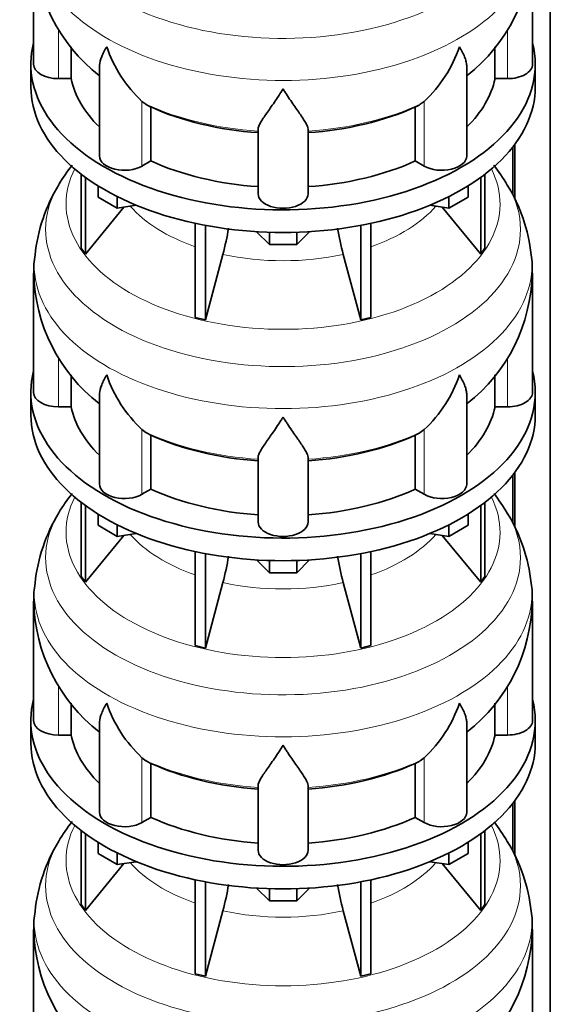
# Model space of a CAD drawing. Header units: millimetres. Extents: x 166 to 762, y -3904 to 2432.
# Tile 8 of 29: x 569 to 761, y -1877 to -1522. Entities that reach past the tile are written whole.
import ezdxf

# ---------------------------------------------------------------- set-up
doc = ezdxf.new("R2010")
doc.units = ezdxf.units.MM
doc.layers.add('LOW_134-19', color=7, linetype='Continuous')
doc.layers.add('VSI134_DIFFUSORE', color=7, linetype='Continuous')

# ---------------------------------------------------------------- blocks, each defined once
blk = doc.blocks.new('SE4')
at = {"layer": 'LOW_134-19', "color": 7, "linetype": 'Continuous', "lineweight": 35}
for p, q in [((760.76, -3636.72), (760.76, -1374.68)), ((747.26, -1567.58), (747.26, -1584.81)), ((748.01, -1566.59), (748.01, -1586.46)), ((747.26, -1685.97), (747.26, -1703.2)), ((748.01, -1684.98), (748.01, -1704.85)), ((748.01, -1803.37), (748.01, -1823.24)), ((747.26, -1804.36), (747.26, -1821.6))]:
    blk.add_line(p, q, dxfattribs=at)
at = {"layer": 'VSI134_DIFFUSORE', "color": 7, "linetype": 'Continuous', "lineweight": 35}
for p, q in [((574.33, -1494.72), (574.33, -1537.78)), ((754.33, -1537.78), (754.33, -1494.72)), ((587.86, -1542.97), (587.86, -1531.51)), ((740.8, -1531.49), (740.8, -1542.97)), ((573.33, -1537.78), (573.33, -1545.94)), ((755.33, -1545.94), (755.33, -1537.78)), ((598.06, -1538.68), (598.06, -1570.84)), ((730.61, -1570.84), (730.61, -1538.56)), ((583.33, -1542.97), (587.86, -1542.97)), ((740.8, -1542.97), (745.33, -1542.97)), ((614.84, -1552.22), (613.42, -1551.17)), ((715.24, -1551.17), (713.82, -1552.22)), ((616.62, -1572.67), (616.62, -1553.19)), ((712.04, -1553.19), (712.04, -1572.67)), ((655.33, -1584.54), (655.33, -1561.19)), ((673.33, -1584.54), (673.33, -1561.19)), ((613.42, -1574.52), (616.62, -1572.67)), ((712.04, -1572.67), (715.24, -1574.52)), ((591.5, -1577.44), (591.5, -1604.12)), ((593.03, -1578.59), (593.03, -1606.25)), ((735.63, -1578.59), (735.63, -1606.25)), ((737.16, -1577.44), (737.16, -1604.12)), ((597.58, -1585.7), (597.58, -1581.65)), ((731.09, -1585.7), (731.09, -1581.65)), ((604.52, -1589.71), (597.58, -1585.7)), ((604.52, -1589.71), (604.52, -1585.53)), ((724.15, -1589.71), (724.15, -1585.53)), ((731.09, -1585.7), (724.15, -1589.71)), ((593.03, -1606.25), (606.9, -1589.34)), ((611.34, -1588.65), (604.52, -1589.71)), ((724.15, -1589.71), (717.32, -1588.65)), ((721.77, -1589.34), (735.63, -1606.25)), ((632.64, -1595.19), (632.64, -1629.12)), ((636.33, -1595.93), (636.33, -1630)), ((659.42, -1602.84), (654.77, -1598.19)), ((673.89, -1598.19), (669.24, -1602.84)), ((692.33, -1595.93), (692.33, -1630)), ((696.03, -1595.19), (696.03, -1629.12)), ((659.42, -1602.84), (659.42, -1598.4)), ((669.24, -1602.84), (669.24, -1598.4)), ((591.5, -1604.12), (593.03, -1606.25)), ((669.24, -1602.84), (659.42, -1602.84)), ((735.63, -1606.25), (737.16, -1604.12)), ((636.33, -1630), (642.61, -1606.38)), ((686.06, -1606.38), (692.33, -1630)), ((574.33, -1613.11), (574.33, -1656.17)), ((754.33, -1656.17), (754.33, -1613.11)), ((632.64, -1629.12), (636.33, -1630)), ((692.33, -1630), (696.03, -1629.12)), ((587.86, -1661.36), (587.86, -1649.9)), ((740.8, -1649.88), (740.8, -1661.36)), ((573.33, -1656.17), (573.33, -1664.33)), ((598.06, -1657.07), (598.06, -1689.24)), ((730.61, -1689.24), (730.61, -1656.95)), ((755.33, -1664.33), (755.33, -1656.17)), ((583.33, -1661.36), (587.86, -1661.36)), ((740.8, -1661.36), (745.33, -1661.36)), ((614.84, -1670.61), (613.42, -1669.56)), ((616.62, -1691.06), (616.62, -1671.58)), ((712.04, -1671.58), (712.04, -1691.06)), ((715.24, -1669.56), (713.82, -1670.61)), ((655.33, -1702.93), (655.33, -1679.59)), ((673.33, -1702.93), (673.33, -1679.59)), ((613.42, -1692.91), (616.62, -1691.06)), ((712.04, -1691.06), (715.24, -1692.91)), ((591.5, -1695.83), (591.5, -1722.51)), ((593.03, -1696.98), (593.03, -1724.65)), ((735.63, -1696.98), (735.63, -1724.65)), ((737.16, -1695.83), (737.16, -1722.51)), ((597.58, -1704.09), (597.58, -1700.04)), ((731.09, -1704.09), (731.09, -1700.04)), ((604.52, -1708.1), (597.58, -1704.09)), ((604.52, -1708.1), (604.52, -1703.93)), ((724.15, -1708.1), (724.15, -1703.93)), ((731.09, -1704.09), (724.15, -1708.1)), ((593.03, -1724.65), (606.9, -1707.73)), ((611.34, -1707.04), (604.52, -1708.1)), ((724.15, -1708.1), (717.32, -1707.04)), ((721.77, -1707.73), (735.63, -1724.65)), ((632.64, -1713.58), (632.64, -1747.51)), ((636.33, -1714.32), (636.33, -1748.39)), ((692.33, -1714.32), (692.33, -1748.39)), ((696.03, -1713.58), (696.03, -1747.51)), ((659.42, -1721.23), (654.77, -1716.58)), ((659.42, -1721.23), (659.42, -1716.8)), ((673.89, -1716.58), (669.24, -1721.23)), ((669.24, -1721.23), (669.24, -1716.8)), ((591.5, -1722.51), (593.03, -1724.65)), ((669.24, -1721.23), (659.42, -1721.23)), ((735.63, -1724.65), (737.16, -1722.51)), ((636.33, -1748.39), (642.61, -1724.77)), ((686.06, -1724.77), (692.33, -1748.39)), ((574.33, -1731.5), (574.33, -1774.56)), ((754.33, -1774.56), (754.33, -1731.5)), ((632.64, -1747.51), (636.33, -1748.39)), ((692.33, -1748.39), (696.03, -1747.51)), ((587.86, -1779.76), (587.86, -1768.29)), ((740.8, -1768.27), (740.8, -1779.76)), ((573.33, -1774.56), (573.33, -1782.72)), ((598.06, -1775.46), (598.06, -1807.63)), ((730.61, -1807.63), (730.61, -1775.34)), ((755.33, -1782.72), (755.33, -1774.56)), ((583.33, -1779.76), (587.86, -1779.76)), ((740.8, -1779.76), (745.33, -1779.76)), ((614.84, -1789.01), (613.42, -1787.96)), ((616.62, -1809.45), (616.62, -1789.98)), ((712.04, -1789.98), (712.04, -1809.45)), ((715.24, -1787.96), (713.82, -1789.01)), ((655.33, -1821.33), (655.33, -1797.98)), ((673.33, -1821.33), (673.33, -1797.98)), ((613.42, -1811.3), (616.62, -1809.45)), ((712.04, -1809.45), (715.24, -1811.3)), ((591.5, -1814.23), (591.5, -1840.9)), ((737.16, -1814.23), (737.16, -1840.9)), ((593.03, -1815.37), (593.03, -1843.04)), ((597.58, -1822.49), (597.58, -1818.43)), ((731.09, -1822.49), (731.09, -1818.43)), ((735.63, -1815.37), (735.63, -1843.04)), ((604.52, -1826.49), (597.58, -1822.49)), ((604.52, -1826.49), (604.52, -1822.32)), ((611.34, -1825.44), (604.52, -1826.49)), ((724.15, -1826.49), (717.32, -1825.44)), ((724.15, -1826.49), (724.15, -1822.32)), ((731.09, -1822.49), (724.15, -1826.49)), ((593.03, -1843.04), (606.9, -1826.12)), ((721.77, -1826.12), (735.63, -1843.04)), ((632.64, -1831.97), (632.64, -1865.9)), ((696.03, -1831.97), (696.03, -1865.9)), ((636.33, -1832.71), (636.33, -1866.79)), ((659.42, -1839.62), (654.77, -1834.97)), ((659.42, -1839.62), (659.42, -1835.19)), ((673.89, -1834.97), (669.24, -1839.62)), ((669.24, -1839.62), (669.24, -1835.19)), ((692.33, -1832.71), (692.33, -1866.79)), ((669.24, -1839.62), (659.42, -1839.62)), ((591.5, -1840.9), (593.03, -1843.04)), ((636.33, -1866.79), (642.61, -1843.17)), ((686.06, -1843.17), (692.33, -1866.79)), ((735.63, -1843.04), (737.16, -1840.9)), ((574.33, -1849.9), (574.33, -1892.95)), ((754.33, -1892.95), (754.33, -1849.9)), ((632.64, -1865.9), (636.33, -1866.79)), ((692.33, -1866.79), (696.03, -1865.9))]:
    blk.add_line(p, q, dxfattribs=at)
at = {"layer": 'VSI134_DIFFUSORE', "color": 4, "linetype": 'Continuous', "lineweight": 9}
for p, q in [((583.33, -1542.97), (583.33, -1525.17)), ((745.33, -1542.97), (745.33, -1525.15)), ((613.42, -1574.52), (613.42, -1551.17)), ((715.24, -1574.52), (715.24, -1551.17)), ((583.33, -1661.36), (583.33, -1643.56)), ((745.33, -1661.36), (745.33, -1643.54)), ((613.42, -1692.91), (613.42, -1669.56)), ((715.24, -1692.91), (715.24, -1669.56)), ((583.33, -1779.76), (583.33, -1761.95)), ((745.33, -1779.76), (745.33, -1761.94)), ((613.42, -1811.3), (613.42, -1787.96)), ((715.24, -1811.3), (715.24, -1787.96))]:
    blk.add_line(p, q, dxfattribs=at)
at = {"layer": 'VSI134_DIFFUSORE', "color": 7, "linetype": 'Continuous', "lineweight": 35}
for centre, radius, start, end in [((635.19, -1493.73), 60.79, 181.0026, 232.2834), ((693.29, -1493.78), 60.92, 307.9312, 359.1052), ((645.92, -1516.21), 47.73, 198.6373, 227.0857), ((682.74, -1516.21), 47.73, 312.9143, 341.3628), ((622.75, -1539.83), 14.7, 237.4509, 245.3566), ((705.91, -1539.83), 14.7, 294.6434, 302.5491), ((642.65, -1616.74), 69.09, 141.9738, 149.0482), ((687.37, -1615.14), 67, 30.2847, 37.6228), ((635.74, -1613), 61.23, 148.7478, 174.008), ((694.94, -1612.64), 59.23, 5.8949, 31.8687), ((552.76, -1582.07), 93.08, 344.857, 350.8438), ((774.59, -1582.28), 91.75, 189.1567, 195.2315), ((604.81, -1611.88), 30.43, 169.9896, 182.4531), ((729.71, -1611.19), 24.56, 355.4973, 10.8697), ((635.19, -1612.12), 60.79, 181.0026, 232.2834), ((693.29, -1612.17), 60.92, 307.9312, 359.1052), ((645.92, -1634.61), 47.73, 198.6373, 227.0857), ((682.74, -1634.61), 47.73, 312.9143, 341.3628), ((622.75, -1658.22), 14.7, 237.4509, 245.3566), ((705.91, -1658.22), 14.7, 294.6434, 302.5491), ((642.65, -1735.14), 69.09, 141.9738, 149.0482), ((687.37, -1733.53), 67, 30.2847, 37.6147), ((635.74, -1731.39), 61.23, 148.7478, 174.008), ((694.94, -1731.03), 59.23, 5.8949, 31.8687), ((552.76, -1700.46), 93.08, 344.857, 350.8438), ((774.59, -1700.67), 91.75, 189.1567, 195.2315), ((604.81, -1730.27), 30.43, 169.9896, 182.4531), ((729.71, -1729.58), 24.56, 355.4973, 10.8697), ((635.19, -1730.51), 60.79, 181.0026, 232.2834), ((693.29, -1730.56), 60.92, 307.9312, 359.1052), ((645.92, -1753), 47.73, 198.6373, 227.0857), ((682.74, -1753), 47.73, 312.9143, 341.3628), ((622.75, -1776.61), 14.7, 237.4509, 245.3566), ((705.91, -1776.61), 14.7, 294.6434, 302.5491), ((642.65, -1853.53), 69.09, 141.9738, 149.0482), ((687.37, -1851.92), 67, 30.2847, 37.6147), ((635.74, -1849.78), 61.23, 148.7478, 174.008), ((694.94, -1849.42), 59.23, 5.8949, 31.8687), ((552.76, -1818.85), 93.08, 344.857, 350.8438), ((774.59, -1819.06), 91.75, 189.1567, 195.2315), ((729.71, -1847.97), 24.56, 355.4973, 10.8697), ((604.81, -1848.67), 30.43, 169.9896, 182.4531), ((635.19, -1848.9), 60.79, 181.0026, 232.2834), ((693.29, -1848.95), 60.92, 307.9312, 359.1052)]:
    blk.add_arc(centre, radius, start, end, dxfattribs=at)
at = {"layer": 'VSI134_DIFFUSORE', "color": 4, "linetype": 'Continuous', "lineweight": 9}
for centre, major_axis, start_param, end_param in [((664.33, -1479), (85.67, 0), 2.810807, 6.283185), ((664.33, -1491.76), (-89.83, 0), 0, 3.209892), ((664.33, -1516.3), (-79.5, 0), 0.898849, 1.457346), ((664.33, -1516.3), (79.5, 0), 4.82584, 5.384336), ((664.33, -1588.2), (-78.3, 0), 0, 3.425204), ((664.33, -1588.2), (-78.3, 0), 5.999574, 6.283185), ((664.33, -1597.39), (85.67, 0), 2.810807, 6.283185), ((664.33, -1597.39), (85.67, 0), 0, 0.32963), ((664.33, -1573.08), (-61.63, 0), 0.463231, 1.030574), ((664.33, -1573.08), (61.63, 0), 5.252612, 5.819954), ((664.33, -1610.15), (-89.83, 0), 0, 3.209892), ((664.33, -1610.15), (-89.83, 0), 6.215267, 6.283185), ((664.33, -1573.08), (-61.63, 0), 1.210556, 1.931037), ((664.33, -1634.69), (-79.5, 0), 0.898849, 1.457346), ((664.33, -1634.69), (79.5, 0), 4.82584, 5.384336), ((664.33, -1706.59), (-78.3, 0), 0, 3.425204), ((664.33, -1706.59), (-78.3, 0), 5.999574, 6.283185), ((664.33, -1715.79), (85.67, 0), 2.810807, 6.283185), ((664.33, -1715.79), (85.67, 0), 0, 0.32963), ((664.33, -1691.48), (-61.63, 0), 0.463231, 1.030574), ((664.33, -1691.48), (61.63, 0), 5.252612, 5.819954), ((664.33, -1728.54), (-89.83, 0), 0, 3.209892), ((664.33, -1728.54), (-89.83, 0), 6.215267, 6.283185), ((664.33, -1691.48), (-61.63, 0), 1.210556, 1.931037), ((664.33, -1753.09), (-79.5, 0), 0.898849, 1.457346), ((664.33, -1753.09), (79.5, 0), 4.82584, 5.384336), ((664.33, -1824.99), (-78.3, 0), 0, 3.425204), ((664.33, -1824.99), (-78.3, 0), 5.999574, 6.283185), ((664.33, -1834.18), (85.67, 0), 2.810807, 6.283185), ((664.33, -1834.18), (85.67, 0), 0, 0.32963), ((664.33, -1809.87), (-61.63, 0), 0.463231, 1.030574), ((664.33, -1809.87), (61.63, 0), 5.252612, 5.819954), ((664.33, -1809.87), (-61.63, 0), 1.210556, 1.931037), ((664.33, -1846.93), (-89.83, 0), 0, 3.209892), ((664.33, -1846.93), (-89.83, 0), 6.215267, 6.283185)]:
    blk.add_ellipse(centre, major_axis=major_axis, ratio=0.57735, start_param=start_param, end_param=end_param, dxfattribs=at)
at = {"layer": 'VSI134_DIFFUSORE', "color": 7, "linetype": 'Continuous', "lineweight": 35}
for centre, major_axis, start_param, end_param in [((664.33, -1537.78), (91, 0), 2.993207, 6.283185), ((664.33, -1537.78), (91, 0), 0, 0.148386), ((583.33, -1537.78), (9, 0), 3.141593, 4.712389), ((745.33, -1537.78), (-9, 0), 1.570796, 3.141593), ((664.33, -1537.78), (-77, 0), 0.117151, 0.534109), ((664.33, -1537.78), (77, 0), 5.749077, 6.166034), ((664.33, -1545.94), (-91, 0), 0, 3.141593), ((664.33, -1518.3), (-77, 0), 0.902549, 1.453645), ((664.33, -1518.3), (77, 0), 4.82954, 5.380636), ((607.06, -1570.84), (9, 0), 3.141593, 5.497787), ((664.33, -1537.78), (-77, 0), 0.902549, 1.453645), ((664.33, -1537.78), (77, 0), 4.82954, 5.380636), ((721.61, -1570.84), (-9, 0), 0.785398, 3.141593), ((664.33, -1584.54), (-9, 0), 0, 3.141593), ((664.33, -1656.17), (91, 0), 2.993207, 6.283185), ((664.33, -1656.17), (91, 0), 0, 0.148386), ((583.33, -1656.17), (9, 0), 3.141593, 4.712389), ((745.33, -1656.17), (-9, 0), 1.570796, 3.141593), ((664.33, -1656.17), (-77, 0), 0.117151, 0.534109), ((664.33, -1656.17), (77, 0), 5.749077, 6.166034), ((664.33, -1664.33), (-91, 0), 0, 3.141593), ((664.33, -1636.69), (-77, 0), 0.902549, 1.453645), ((664.33, -1636.69), (77, 0), 4.82954, 5.380636), ((607.06, -1689.24), (9, 0), 3.141593, 5.497787), ((721.61, -1689.24), (-9, 0), 0.785398, 3.141593), ((664.33, -1656.17), (-77, 0), 0.902549, 1.453645), ((664.33, -1656.17), (77, 0), 4.82954, 5.380636), ((664.33, -1702.93), (-9, 0), 0, 3.141593), ((664.33, -1774.56), (91, 0), 2.993207, 6.283185), ((664.33, -1774.56), (91, 0), 0, 0.148386), ((583.33, -1774.56), (9, 0), 3.141593, 4.712389), ((745.33, -1774.56), (-9, 0), 1.570796, 3.141593), ((664.33, -1782.72), (-91, 0), 0, 3.141593), ((664.33, -1774.56), (-77, 0), 0.117151, 0.534109), ((664.33, -1774.56), (77, 0), 5.749077, 6.166034), ((664.33, -1755.08), (-77, 0), 0.902549, 1.453645), ((664.33, -1755.08), (77, 0), 4.82954, 5.380636), ((607.06, -1807.63), (9, 0), 3.141593, 5.497787), ((721.61, -1807.63), (-9, 0), 0.785398, 3.141593), ((664.33, -1774.56), (-77, 0), 0.902549, 1.453645), ((664.33, -1774.56), (77, 0), 4.82954, 5.380636), ((664.33, -1821.33), (-9, 0), 0, 3.141593)]:
    blk.add_ellipse(centre, major_axis=major_axis, ratio=0.57735, start_param=start_param, end_param=end_param, dxfattribs=at)
for points, knots in [([(598.06, -1538.7), (598.06, -1538.54), (598.06, -1538.38), (598.15, -1537.2), (598.43, -1536.15), (599.1, -1534.48), (599.37, -1533.91), (599.82, -1533.01), (599.98, -1532.71), (600.24, -1532.25), (600.37, -1532.02), (600.51, -1531.78), (600.6, -1531.63), (600.65, -1531.55), (600.69, -1531.47)], [0.4600931, 0.4600931, 0.4600931, 0.4600931, 0.5, 0.5, 0.75, 0.75, 0.875, 0.875, 0.9375, 0.9375, 0.96875, 0.984375, 0.984375, 1, 1, 1, 1]), ([(730.61, -1538.65), (730.61, -1538.52), (730.6, -1538.38), (730.56, -1537.74), (730.47, -1537.23), (730.2, -1536.17), (730.02, -1535.62), (729.57, -1534.49), (729.3, -1533.91), (728.84, -1533.02), (728.68, -1532.72), (728.43, -1532.25), (728.34, -1532.1), (728.16, -1531.78), (728.07, -1531.63), (727.97, -1531.47)], [0.4658143, 0.4658143, 0.4658143, 0.4658143, 0.5, 0.5, 0.625, 0.625, 0.75, 0.75, 0.875, 0.875, 0.9375, 0.9375, 0.96875, 0.96875, 1, 1, 1, 1]), ([(664.33, -1546.69), (664.2, -1546.9), (664.07, -1547.11), (663.8, -1547.53), (663.67, -1547.74), (663.27, -1548.36), (663.01, -1548.76), (662.22, -1549.95), (661.7, -1550.72), (660.69, -1552.2), (660.19, -1552.91), (659.25, -1554.26), (658.8, -1554.9), (657.95, -1556.12), (657.55, -1556.7), (657.01, -1557.52), (656.84, -1557.79), (656.52, -1558.31), (656.37, -1558.56), (655.96, -1559.28), (655.73, -1559.71), (655.42, -1560.51), (655.33, -1560.87), (655.33, -1561.19)], [0, 0, 0, 0, 0.03125, 0.03125, 0.0625, 0.0625, 0.125, 0.125, 0.25, 0.25, 0.375, 0.375, 0.5, 0.5, 0.625, 0.625, 0.6875, 0.6875, 0.75, 0.75, 0.875, 0.875, 1, 1, 1, 1]), ([(673.33, -1561.19), (673.33, -1560.87), (673.24, -1560.51), (672.93, -1559.72), (672.71, -1559.28), (672.3, -1558.56), (672.15, -1558.31), (671.82, -1557.79), (671.65, -1557.53), (671.11, -1556.71), (670.72, -1556.13), (669.87, -1554.91), (669.42, -1554.26), (668.47, -1552.91), (667.98, -1552.2), (666.96, -1550.72), (666.45, -1549.96), (665.66, -1548.76), (665.4, -1548.36), (665, -1547.74), (664.86, -1547.53), (664.6, -1547.11), (664.46, -1546.9), (664.33, -1546.69)], [0, 0, 0, 0, 0.125, 0.125, 0.25, 0.25, 0.3125, 0.3125, 0.375, 0.375, 0.5, 0.5, 0.625, 0.625, 0.75, 0.75, 0.875, 0.875, 0.9375, 0.9375, 0.96875, 0.96875, 1, 1, 1, 1]), ([(598.06, -1657.09), (598.06, -1656.94), (598.06, -1656.77), (598.15, -1655.6), (598.43, -1654.55), (599.1, -1652.87), (599.37, -1652.3), (599.82, -1651.41), (599.98, -1651.11), (600.24, -1650.64), (600.37, -1650.41), (600.51, -1650.18), (600.6, -1650.02), (600.65, -1649.94), (600.69, -1649.86)], [0.4600931, 0.4600931, 0.4600931, 0.4600931, 0.5, 0.5, 0.75, 0.75, 0.875, 0.875, 0.9375, 0.9375, 0.96875, 0.984375, 0.984375, 1, 1, 1, 1]), ([(730.61, -1657.05), (730.61, -1656.91), (730.6, -1656.77), (730.56, -1656.14), (730.47, -1655.62), (730.2, -1654.56), (730.02, -1654.01), (729.57, -1652.88), (729.3, -1652.31), (728.84, -1651.41), (728.68, -1651.11), (728.43, -1650.65), (728.34, -1650.49), (728.16, -1650.18), (728.07, -1650.02), (727.97, -1649.86)], [0.4658143, 0.4658143, 0.4658143, 0.4658143, 0.5, 0.5, 0.625, 0.625, 0.75, 0.75, 0.875, 0.875, 0.9375, 0.9375, 0.96875, 0.96875, 1, 1, 1, 1]), ([(664.33, -1665.08), (664.2, -1665.29), (664.07, -1665.5), (663.8, -1665.92), (663.67, -1666.13), (663.27, -1666.75), (663.01, -1667.15), (662.22, -1668.34), (661.7, -1669.11), (660.69, -1670.59), (660.19, -1671.3), (659.25, -1672.65), (658.8, -1673.3), (657.95, -1674.52), (657.55, -1675.1), (657.01, -1675.92), (656.84, -1676.18), (656.52, -1676.7), (656.37, -1676.95), (655.96, -1677.67), (655.73, -1678.11), (655.42, -1678.91), (655.33, -1679.27), (655.33, -1679.59)], [0, 0, 0, 0, 0.03125, 0.03125, 0.0625, 0.0625, 0.125, 0.125, 0.25, 0.25, 0.375, 0.375, 0.5, 0.5, 0.625, 0.625, 0.6875, 0.6875, 0.75, 0.75, 0.875, 0.875, 1, 1, 1, 1]), ([(673.33, -1679.59), (673.33, -1679.27), (673.24, -1678.91), (672.93, -1678.11), (672.71, -1677.67), (672.3, -1676.95), (672.15, -1676.7), (671.82, -1676.18), (671.65, -1675.92), (671.11, -1675.1), (670.72, -1674.52), (669.87, -1673.3), (669.42, -1672.66), (668.47, -1671.3), (667.98, -1670.59), (666.96, -1669.11), (666.45, -1668.35), (665.66, -1667.16), (665.4, -1666.75), (665, -1666.13), (664.86, -1665.92), (664.6, -1665.5), (664.46, -1665.29), (664.33, -1665.08)], [0, 0, 0, 0, 0.125, 0.125, 0.25, 0.25, 0.3125, 0.3125, 0.375, 0.375, 0.5, 0.5, 0.625, 0.625, 0.75, 0.75, 0.875, 0.875, 0.9375, 0.9375, 0.96875, 0.96875, 1, 1, 1, 1]), ([(598.06, -1775.49), (598.06, -1775.33), (598.06, -1775.17), (598.15, -1773.99), (598.43, -1772.94), (599.1, -1771.26), (599.37, -1770.69), (599.82, -1769.8), (599.98, -1769.5), (600.24, -1769.04), (600.37, -1768.8), (600.51, -1768.57), (600.6, -1768.41), (600.65, -1768.33), (600.69, -1768.25)], [0.4600931, 0.4600931, 0.4600931, 0.4600931, 0.5, 0.5, 0.75, 0.75, 0.875, 0.875, 0.9375, 0.9375, 0.96875, 0.984375, 0.984375, 1, 1, 1, 1]), ([(730.61, -1775.44), (730.61, -1775.3), (730.6, -1775.17), (730.56, -1774.53), (730.47, -1774.01), (730.2, -1772.95), (730.02, -1772.4), (729.57, -1771.28), (729.3, -1770.7), (728.84, -1769.8), (728.68, -1769.5), (728.43, -1769.04), (728.34, -1768.88), (728.16, -1768.57), (728.07, -1768.41), (727.97, -1768.25)], [0.4658143, 0.4658143, 0.4658143, 0.4658143, 0.5, 0.5, 0.625, 0.625, 0.75, 0.75, 0.875, 0.875, 0.9375, 0.9375, 0.96875, 0.96875, 1, 1, 1, 1]), ([(664.33, -1783.47), (664.2, -1783.68), (664.07, -1783.9), (663.8, -1784.32), (663.67, -1784.52), (663.27, -1785.14), (663.01, -1785.55), (662.22, -1786.74), (661.7, -1787.5), (660.69, -1788.98), (660.19, -1789.69), (659.25, -1791.04), (658.8, -1791.69), (657.95, -1792.91), (657.55, -1793.49), (657.01, -1794.31), (656.84, -1794.57), (656.52, -1795.09), (656.37, -1795.34), (655.96, -1796.06), (655.73, -1796.5), (655.42, -1797.3), (655.33, -1797.66), (655.33, -1797.98)], [0, 0, 0, 0, 0.03125, 0.03125, 0.0625, 0.0625, 0.125, 0.125, 0.25, 0.25, 0.375, 0.375, 0.5, 0.5, 0.625, 0.625, 0.6875, 0.6875, 0.75, 0.75, 0.875, 0.875, 1, 1, 1, 1]), ([(673.33, -1797.98), (673.33, -1797.66), (673.24, -1797.3), (672.93, -1796.5), (672.71, -1796.06), (672.3, -1795.34), (672.15, -1795.09), (671.82, -1794.58), (671.65, -1794.31), (671.11, -1793.49), (670.72, -1792.91), (669.87, -1791.69), (669.42, -1791.05), (668.47, -1789.7), (667.98, -1788.98), (666.96, -1787.51), (666.45, -1786.74), (665.66, -1785.55), (665.4, -1785.14), (665, -1784.52), (664.86, -1784.32), (664.6, -1783.9), (664.46, -1783.68), (664.33, -1783.47)], [0, 0, 0, 0, 0.125, 0.125, 0.25, 0.25, 0.3125, 0.3125, 0.375, 0.375, 0.5, 0.5, 0.625, 0.625, 0.75, 0.75, 0.875, 0.875, 0.9375, 0.9375, 0.96875, 0.96875, 1, 1, 1, 1])]:
    blk.add_open_spline(points, degree=3, knots=knots, dxfattribs=at)

msp = doc.modelspace()

# ---------------------------------------------------------------- block references
msp.add_blockref('SE4', (0, 0))

doc.saveas('drawing.dxf')
